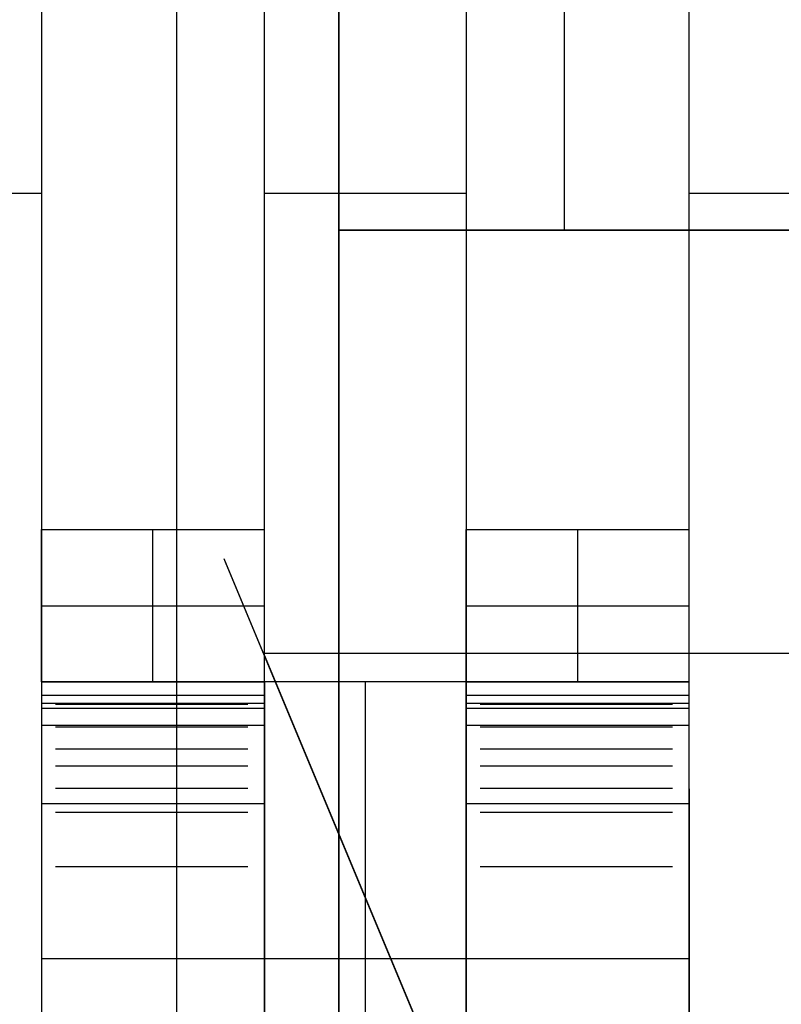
# Model space of a CAD drawing. Header units: millimetres. Extents: x -88 to 88, y -12 to 103.
# Tile 22 of 256: x -64.62 to -62.8, y 4.47 to 6.82. Entities that reach past the tile are written whole.
import ezdxf

# ---------------------------------------------------------------- set-up
doc = ezdxf.new("R2010")
doc.units = ezdxf.units.MM
doc.layers.add('Default', color=7, linetype='Continuous', true_color=0x000000)
doc.layers.add('TOP', color=7, linetype='Continuous', true_color=0xc80000)

msp = doc.modelspace()

# ---------------------------------------------------------------- linework, layer by layer
at = {"layer": 'Default', "color": 254, "true_color": 0xcad1ee}
for points in [[(-64.245, 1.3908), (-64.245, 12.4398)], [(-63.8577, 6.3184), (-63.8577, 12.4398)], [(-63.8577, 12.4398), (-63.8577, 1.3908)], [(-63.3179, 6.3184), (-63.3179, 12.4398)], [(-64.5689, 9.2902), (-64.5689, 4.2102)], [(-64.0355, 4.2102), (-64.0355, 9.2902)], [(-63.5529, 9.2902), (-63.5529, 4.2102)], [(-63.0195, 4.2102), (-63.0195, 9.2902)], [(-66.7152, 6.4073), (-64.5689, 6.4073)], [(-64.0355, 6.4073), (-63.5529, 6.4073)], [(-63.0195, 6.4073), (-62.5369, 6.4073)], [(-63.8577, 3.0164), (-63.8577, 6.3184)], [(-63.8577, 6.3184), (-62.7147, 6.3184)], [(-63.8577, 6.3184), (-62.7782, 6.3184)], [(-63.8577, 6.3184), (-63.8577, 3.0164)], [(-62.7782, 6.3184), (-63.8577, 6.3184)], [(-64.5689, 5.238), (-64.5689, 5.6024)], [(-64.5689, 5.6024), (-64.0355, 5.6024)], [(-64.3022, 5.238), (-64.3022, 5.6024)], [(-64.0355, 5.238), (-64.0355, 5.6024)], [(-63.5529, 5.238), (-63.5529, 5.6024)], [(-63.5529, 5.6024), (-63.0195, 5.6024)], [(-63.2862, 5.238), (-63.2862, 5.6024)], [(-63.0195, 5.238), (-63.0195, 5.6024)], [(-64.5689, 5.4202), (-64.0355, 5.4202)], [(-63.5529, 5.4202), (-63.0195, 5.4202)], [(-64.0355, 5.238), (-64.5689, 5.238)], [(-64.0355, 5.238), (-64.5689, 5.238)], [(-64.5689, 5.238), (-64.5355, 5.238)], [(-64.5689, 5.238), (-64.0355, 5.238)], [(-64.5355, 5.238), (-64.0755, 5.238)], [(-64.0755, 5.238), (-64.0355, 5.238)], [(-63.5529, 5.238), (-64.0355, 5.238)], [(-64.0355, 5.238), (-64.0355, 4.2102)], [(-63.7942, 3.6768), (-63.7942, 5.238)], [(-63.0195, 5.238), (-63.5529, 5.238)], [(-63.5529, 4.2102), (-63.5529, 5.238)], [(-63.0195, 5.238), (-63.5529, 5.238)], [(-63.0195, 5.238), (-63.5529, 5.238)], [(-63.5529, 5.238), (-63.5195, 5.238)], [(-63.5529, 5.238), (-63.0195, 5.238)], [(-63.5195, 5.238), (-63.0595, 5.238)], [(-63.0595, 5.238), (-63.0195, 5.238)], [(-64.5689, 5.2062), (-64.0355, 5.2062)], [(-63.5529, 5.2062), (-63.0195, 5.2062)], [(-64.0355, 5.1865), (-64.5689, 5.1865)], [(-64.0755, 5.184), (-64.5355, 5.184)], [(-63.0195, 5.1865), (-63.5529, 5.1865)], [(-63.0595, 5.184), (-63.5195, 5.184)], [(-64.0355, 5.1743), (-64.5689, 5.1743)], [(-63.0195, 5.1743), (-63.5529, 5.1743)], [(-64.5689, 5.135), (-64.0355, 5.135)], [(-63.5529, 5.135), (-63.0195, 5.135)], [(-64.0755, 5.1299), (-64.5355, 5.1299)], [(-63.0595, 5.1299), (-63.5195, 5.1299)], [(-64.0755, 5.0775), (-64.5355, 5.0775)], [(-63.0595, 5.0775), (-63.5195, 5.0775)], [(-64.5355, 5.0372), (-64.0755, 5.0372)], [(-63.5195, 5.0372), (-63.0595, 5.0372)], [(-64.5689, 4.9826), (-64.5689, 4.2102)], [(-64.0755, 4.9832), (-64.5355, 4.9832)], [(-63.0595, 4.9832), (-63.5195, 4.9832)], [(-63.0195, 4.9825), (-63.0195, 4.2102)], [(-64.0355, 4.9464), (-64.5689, 4.9464)], [(-64.0355, 4.9464), (-64.5689, 4.9464)], [(-64.0355, 4.9467), (-64.0355, 4.2102)], [(-63.5529, 4.9467), (-63.5529, 4.2102)], [(-63.0195, 4.9464), (-63.5529, 4.9464)], [(-63.0195, 4.9464), (-63.5529, 4.9464)], [(-64.5355, 4.9264), (-64.0755, 4.9264)], [(-63.5195, 4.9264), (-63.0595, 4.9264)], [(-64.0755, 4.7957), (-64.5355, 4.7957)], [(-63.0595, 4.7957), (-63.5195, 4.7957)], [(-64.5689, 4.5767), (-63.0195, 4.5767)], [(-64.5355, 4.5764), (-64.0755, 4.5764)], [(-63.5195, 4.5764), (-63.0595, 4.5764)]]:
    msp.add_lwpolyline(points, dxfattribs=at)
at = {"layer": 'Default', "color": 254, "true_color": 0xcad1ee, "extrusion": (1, 0, 0)}
for points in [[(11.6783, 0.2116), (5.1033, -2.9631)], [(5.1033, -2.9631), (11.6783, 0.2116)], [(5.1033, -2.9631), (11.6783, 0.2116)], [(11.6783, 0.2116), (5.1033, -2.9631)], [(5.1033, -2.9631), (11.6783, 0.2116)], [(5.1033, -2.9631), (11.6783, 0.2116)], [(4.7957, -2.7229), (11.5261, 0.5268)], [(4.7957, -2.7229), (11.5261, 0.5268)], [(11.5261, 0.5268), (4.7957, -2.7229)], [(4.7957, -2.7229), (11.5261, 0.5268)], [(4.7957, -2.7229), (11.5261, 0.5268)], [(11.5261, 0.5268), (4.7957, -2.7229)], [(5.6024, -2.9), (9.2902, -2.5124)], [(5.6024, -2.9), (9.2902, -2.5124)], [(5.6024, -2.9), (9.2902, -2.5124)], [(5.6024, -2.9), (9.2902, -2.5124)], [(5.6024, -2.9), (9.2902, -2.5124)], [(5.6024, -2.9), (9.2902, -2.5124)], [(6.7502, -2.7794), (6.7502, -2.5124)], [(6.7502, -2.7794), (6.7502, -2.5124)], [(6.7502, -2.7794), (6.7502, -2.5124)], [(6.7502, -2.7794), (6.7502, -2.5124)], [(6.3184, 7.927), (6.3184, 5.9458)], [(5.238, -4.0825), (4.2102, -4.1454)], [(5.238, -3.4717), (5.238, -4.0825)], [(5.238, -3.4717), (5.135, -3.4441)], [(5.238, -2.9383), (5.238, -2.9)], [(5.1743, -2.945), (5.238, -2.9383)], [(5.238, -3.9689), (5.238, -3.5386)], [(5.238, -3.9689), (4.7283, -3.6064)], [(5.1299, -3.4634), (5.238, -3.5386)], [(5.238, -3.9689), (4.7283, -3.6064)], [(5.1299, -3.4634), (5.238, -3.5386)], [(5.135, -3.4441), (5.238, -3.4717)], [(5.1743, -2.945), (5.238, -2.9383)], [(5.238, -2.9383), (5.238, -2.9)], [(5.238, -3.5386), (5.238, -3.9689)], [(4.7283, -3.6064), (5.238, -3.9689)], [(5.238, -3.5386), (5.1299, -3.4634)], [(5.238, -3.8586), (5.238, -3.4717)], [(5.238, -3.4717), (5.135, -3.4441)], [(5.238, -2.9383), (5.238, -2.9)], [(5.1743, -2.945), (5.238, -2.9383)], [(3.9153, -4.1634), (5.238, -4.0825)], [(5.238, -4.0825), (5.238, -3.8586)], [(5.238, -3.4717), (5.238, -3.8586)], [(5.238, -3.4717), (5.135, -3.4441)], [(5.238, -2.9383), (5.238, -2.9)], [(5.1743, -2.945), (5.238, -2.9383)], [(5.238, -3.9689), (5.238, -3.5386)], [(5.238, -3.9689), (4.7283, -3.6064)], [(5.1299, -3.4634), (5.238, -3.5386)], [(5.238, -3.9689), (4.7283, -3.6064)], [(5.1299, -3.4634), (5.238, -3.5386)], [(5.135, -3.4441), (5.238, -3.4717)], [(5.1743, -2.945), (5.238, -2.9383)], [(5.238, -2.9383), (5.238, -2.9)], [(5.238, -3.5386), (5.238, -3.9689)], [(4.7283, -3.6064), (5.238, -3.9689)], [(5.238, -3.5386), (5.1299, -3.4634)], [(4.2102, -4.1454), (5.238, -4.0825)], [(5.238, -4.0825), (5.238, -3.4717)], [(5.238, -3.4717), (5.135, -3.4441)], [(5.238, -2.9383), (5.238, -2.9)], [(5.1743, -2.945), (5.238, -2.9383)], [(5.1033, -2.9631), (5.1109, -2.9601), (5.1186, -2.9573), (5.1264, -2.9548), (5.1342, -2.9525), (5.1421, -2.9505), (5.1501, -2.9487), (5.1581, -2.9472), (5.1662, -2.946), (5.1743, -2.945)], [(4.9464, -3.1982), (4.9465, -3.1895), (4.947, -3.1808), (4.9477, -3.1722), (4.9487, -3.1636), (4.9501, -3.155), (4.9517, -3.1465), (4.9536, -3.138), (4.9558, -3.1296), (4.9583, -3.1213), (4.961, -3.113), (4.9641, -3.1049), (4.9674, -3.0969), (4.971, -3.089), (4.9748, -3.0812), (4.9789, -3.0736), (4.9833, -3.0661), (4.9879, -3.0587), (4.9928, -3.0516), (4.9979, -3.0446), (5.0033, -3.0377), (5.0089, -3.0311), (5.0147, -3.0246), (5.0207, -3.0184), (5.0269, -3.0123), (5.0334, -3.0065), (5.04, -3.0009), (5.0468, -2.9955), (5.0538, -2.9904), (5.061, -2.9855), (5.0683, -2.9809), (5.0758, -2.9765), (5.0834, -2.9723), (5.0912, -2.9685), (5.0991, -2.9649), (5.1071, -2.9615), (5.1152, -2.9585), (5.1234, -2.9557), (5.1318, -2.9532), (5.1402, -2.951), (5.1486, -2.949), (5.1571, -2.9474), (5.1657, -2.946), (5.1743, -2.945)], [(5.1033, -2.9631), (5.1109, -2.9601), (5.1186, -2.9573), (5.1264, -2.9548), (5.1342, -2.9525), (5.1421, -2.9505), (5.1501, -2.9487), (5.1581, -2.9472), (5.1662, -2.946), (5.1743, -2.945)], [(5.135, -3.4441), (5.1266, -3.4416), (5.1183, -3.4389), (5.11, -3.436), (5.1019, -3.4327), (5.0939, -3.4291), (5.086, -3.4253), (5.0782, -3.4212), (5.0706, -3.4169), (5.0632, -3.4122), (5.0559, -3.4074), (5.0488, -3.4022), (5.0418, -3.3969), (5.0351, -3.3913), (5.0285, -3.3855), (5.0222, -3.3794), (5.016, -3.3731), (5.0101, -3.3667), (5.0044, -3.36), (4.999, -3.3531), (4.9938, -3.3461), (4.9888, -3.3389), (4.9841, -3.3315), (4.9796, -3.3239), (4.9754, -3.3162), (4.9715, -3.3084), (4.9678, -3.3004), (4.9644, -3.2923), (4.9613, -3.2841), (4.9585, -3.2758), (4.956, -3.2674), (4.9537, -3.259), (4.9518, -3.2504), (4.9501, -3.2418), (4.9488, -3.2331), (4.9477, -3.2244), (4.947, -3.2157), (4.9465, -3.2069), (4.9464, -3.1982)], [(5.135, -3.4441), (5.1266, -3.4416), (5.1183, -3.4389), (5.11, -3.436), (5.1019, -3.4327), (5.0939, -3.4291), (5.086, -3.4253), (5.0782, -3.4212), (5.0706, -3.4169), (5.0632, -3.4122), (5.0559, -3.4074), (5.0488, -3.4022), (5.0418, -3.3969), (5.0351, -3.3913), (5.0285, -3.3855), (5.0222, -3.3794), (5.016, -3.3731), (5.0101, -3.3667), (5.0044, -3.36), (4.999, -3.3531), (4.9938, -3.3461), (4.9888, -3.3389), (4.9841, -3.3315), (4.9796, -3.3239), (4.9754, -3.3162), (4.9715, -3.3084), (4.9678, -3.3004), (4.9644, -3.2923), (4.9613, -3.2841), (4.9585, -3.2758), (4.956, -3.2674), (4.9537, -3.259), (4.9518, -3.2504), (4.9501, -3.2418), (4.9488, -3.2331), (4.9477, -3.2244), (4.947, -3.2157), (4.9465, -3.2069), (4.9464, -3.1982)], [(4.9969, -3.0144), (4.9907, -3.0216), (4.9847, -3.029), (4.9789, -3.0366), (4.9735, -3.0444), (4.9683, -3.0523), (4.9634, -3.0605), (4.9588, -3.0688), (4.9544, -3.0772), (4.9504, -3.0858), (4.9467, -3.0946), (4.9432, -3.1034), (4.9401, -3.1124), (4.9373, -3.1215), (4.9348, -3.1306), (4.9326, -3.1399), (4.9308, -3.1492), (4.9292, -3.1586), (4.928, -3.168), (4.9271, -3.1775), (4.9266, -3.187), (4.9264, -3.1965), (4.9265, -3.206), (4.9269, -3.2155), (4.9277, -3.2249), (4.9288, -3.2344), (4.9302, -3.2438), (4.9319, -3.2531), (4.934, -3.2624), (4.9364, -3.2716), (4.9391, -3.2807), (4.9421, -3.2897), (4.9454, -3.2986), (4.949, -3.3074), (4.953, -3.316), (4.9572, -3.3246), (4.9617, -3.3329), (4.9665, -3.3411), (4.9716, -3.3491), (4.977, -3.357), (4.9826, -3.3646), (4.9885, -3.3721), (4.9946, -3.3793), (5.001, -3.3864), (5.0076, -3.3932), (5.0145, -3.3997), (5.0216, -3.4061), (5.0289, -3.4122), (5.0364, -3.418), (5.0441, -3.4235), (5.052, -3.4288), (5.0601, -3.4339), (5.0683, -3.4386), (5.0767, -3.443), (5.0853, -3.4472), (5.094, -3.451), (5.1028, -3.4546), (5.1117, -3.4578), (5.1207, -3.4608), (5.1299, -3.4634)], [(4.9969, -3.0144), (4.9911, -3.0212), (4.9856, -3.0282), (4.9802, -3.0353), (4.9751, -3.0425), (4.9703, -3.0499), (4.9657, -3.0574), (4.9613, -3.065), (4.9572, -3.0728), (4.9533, -3.0806), (4.9497, -3.0885), (4.9463, -3.0965), (4.9431, -3.1046), (4.9403, -3.1128), (4.9376, -3.121), (4.9353, -3.1293), (4.9331, -3.1376), (4.9313, -3.1459), (4.9297, -3.1543), (4.9285, -3.1627), (4.9275, -3.1712), (4.9268, -3.1797), (4.9263, -3.1883), (4.9262, -3.1969), (4.9263, -3.2055), (4.9265, -3.2099), (4.9268, -3.2143), (4.9275, -3.2232), (4.9286, -3.2322), (4.9299, -3.2413), (4.9315, -3.2502), (4.9334, -3.2591), (4.9354, -3.2678), (4.9377, -3.2761), (4.9401, -3.2843), (4.9429, -3.2924), (4.9459, -3.3004), (4.9492, -3.3083), (4.9527, -3.3161), (4.9565, -3.3237), (4.9606, -3.3313), (4.9649, -3.3388), (4.9672, -3.3425), (4.9696, -3.3462), (4.9746, -3.3536), (4.98, -3.361), (4.9856, -3.3682), (4.9913, -3.3752), (4.9973, -3.3821), (5.0033, -3.3886), (5.0093, -3.3948), (5.0155, -3.4008), (5.0218, -3.4065), (5.0284, -3.412), (5.0351, -3.4173), (5.042, -3.4223), (5.049, -3.4271), (5.0563, -3.4318), (5.0637, -3.4361), (5.0713, -3.4403), (5.0792, -3.4443), (5.0871, -3.448), (5.0953, -3.4515), (5.1037, -3.4548), (5.1122, -3.4579), (5.121, -3.4607), (5.1299, -3.4634)], [(4.9969, -3.0144), (4.9907, -3.0216), (4.9847, -3.029), (4.9789, -3.0366), (4.9735, -3.0444), (4.9683, -3.0523), (4.9634, -3.0605), (4.9588, -3.0688), (4.9544, -3.0772), (4.9504, -3.0858), (4.9467, -3.0946), (4.9432, -3.1034), (4.9401, -3.1124), (4.9373, -3.1215), (4.9348, -3.1306), (4.9326, -3.1399), (4.9308, -3.1492), (4.9292, -3.1586), (4.928, -3.168), (4.9271, -3.1775), (4.9266, -3.187), (4.9264, -3.1965), (4.9265, -3.206), (4.9269, -3.2155), (4.9277, -3.2249), (4.9288, -3.2344), (4.9302, -3.2438), (4.9319, -3.2531), (4.934, -3.2624), (4.9364, -3.2716), (4.9391, -3.2807), (4.9421, -3.2897), (4.9454, -3.2986), (4.949, -3.3074), (4.953, -3.316), (4.9572, -3.3246), (4.9617, -3.3329), (4.9665, -3.3411), (4.9716, -3.3491), (4.977, -3.357), (4.9826, -3.3646), (4.9885, -3.3721), (4.9946, -3.3793), (5.001, -3.3864), (5.0076, -3.3932), (5.0145, -3.3997), (5.0216, -3.4061), (5.0289, -3.4122), (5.0364, -3.418), (5.0441, -3.4235), (5.052, -3.4288), (5.0601, -3.4339), (5.0683, -3.4386), (5.0767, -3.443), (5.0853, -3.4472), (5.094, -3.451), (5.1028, -3.4546), (5.1117, -3.4578), (5.1207, -3.4608), (5.1299, -3.4634)], [(4.9969, -3.0144), (4.9911, -3.0211), (4.9856, -3.0278), (4.9803, -3.0348), (4.9753, -3.042), (4.9705, -3.0493), (4.9659, -3.0567), (4.9616, -3.0643), (4.9575, -3.072), (4.9537, -3.0799), (4.9501, -3.0879), (4.9468, -3.096), (4.9437, -3.1041), (4.9408, -3.1124), (4.9383, -3.1208), (4.9359, -3.1292), (4.9339, -3.1377), (4.9321, -3.1463), (4.9305, -3.1549), (4.9293, -3.1636), (4.9283, -3.1723), (4.9275, -3.181), (4.9271, -3.1897), (4.9269, -3.1985), (4.9269, -3.2072), (4.9273, -3.216), (4.9279, -3.2247), (4.9288, -3.2334), (4.93, -3.242), (4.9315, -3.2506), (4.9333, -3.2592), (4.9353, -3.2677), (4.9377, -3.2761), (4.9403, -3.2845), (4.9432, -3.2928), (4.9464, -3.3009), (4.9498, -3.3089), (4.9536, -3.3168), (4.9575, -3.3246), (4.9617, -3.3323), (4.9662, -3.3398), (4.9709, -3.3472), (4.9758, -3.3544), (4.981, -3.3615), (4.9863, -3.3684), (4.9919, -3.3751), (4.9977, -3.3817), (5.0037, -3.3881), (5.0099, -3.3943), (5.0162, -3.4003), (5.0228, -3.4061), (5.0295, -3.4117), (5.0364, -3.4171), (5.0434, -3.4223), (5.0506, -3.4273), (5.058, -3.432), (5.0655, -3.4365), (5.0731, -3.4408), (5.0809, -3.4448), (5.0888, -3.4486), (5.0968, -3.4521), (5.1049, -3.4553), (5.1131, -3.4583), (5.1215, -3.461), (5.1299, -3.4634)], [(5.1033, -2.9631), (5.0775, -2.9755)], [(5.1033, -2.9631), (5.0775, -2.9755)], [(5.1033, -2.9631), (5.0775, -2.9755)], [(5.1033, -2.9631), (5.0775, -2.9755)], [(5.0775, -2.9755), (4.9969, -3.0144)], [(4.9969, -3.0144), (5.0775, -2.9755)], [(4.9464, -3.1982), (4.9465, -3.1894), (4.947, -3.1807), (4.9477, -3.172), (4.9488, -3.1633), (4.9501, -3.1547), (4.9518, -3.1461), (4.9537, -3.1376), (4.9559, -3.1291), (4.9584, -3.1207), (4.9612, -3.1124), (4.9643, -3.1043), (4.9677, -3.0962), (4.9713, -3.0882), (4.9752, -3.0804), (4.9794, -3.0727), (4.9838, -3.0652), (4.9885, -3.0578), (4.9935, -3.0506), (4.9987, -3.0436), (5.0041, -3.0367), (5.0098, -3.0301), (5.0156, -3.0236), (5.0217, -3.0173), (5.0281, -3.0113), (5.0346, -3.0055), (5.0413, -2.9999), (5.0482, -2.9945), (5.0553, -2.9894), (5.0625, -2.9845), (5.07, -2.9799), (5.0775, -2.9755)], [(4.9969, -3.0144), (5.0775, -2.9755)], [(5.0775, -2.9755), (4.9969, -3.0144)], [(4.9969, -3.0144), (5.0775, -2.9755)], [(4.9464, -3.1982), (4.9465, -3.1894), (4.947, -3.1807), (4.9477, -3.172), (4.9488, -3.1633), (4.9501, -3.1547), (4.9518, -3.1461), (4.9537, -3.1376), (4.9559, -3.1291), (4.9584, -3.1207), (4.9612, -3.1124), (4.9643, -3.1043), (4.9677, -3.0962), (4.9713, -3.0882), (4.9752, -3.0804), (4.9794, -3.0727), (4.9838, -3.0652), (4.9885, -3.0578), (4.9935, -3.0506), (4.9987, -3.0436), (5.0041, -3.0367), (5.0098, -3.0301), (5.0156, -3.0236), (5.0217, -3.0173), (5.0281, -3.0113), (5.0346, -3.0055), (5.0413, -2.9999), (5.0482, -2.9945), (5.0553, -2.9894), (5.0625, -2.9845), (5.07, -2.9799), (5.0775, -2.9755)], [(4.9969, -3.0144), (5.0775, -2.9755)], [(4.7957, -2.7229), (4.7796, -2.7371), (4.7641, -2.7518), (4.749, -2.7671), (4.7345, -2.7828), (4.7205, -2.799), (4.7071, -2.8157), (4.6943, -2.8329), (4.6821, -2.8505), (4.6705, -2.8685), (4.6595, -2.8868), (4.6491, -2.9056), (4.6394, -2.9247), (4.6304, -2.9441), (4.622, -2.9638), (4.6143, -2.9838), (4.6073, -3.004), (4.601, -3.0245), (4.5954, -3.0451), (4.5905, -3.066), (4.5863, -3.087), (4.5829, -3.1081), (4.5802, -3.1293), (4.5782, -3.1507), (4.5769, -3.172), (4.5764, -3.1934), (4.5766, -3.2149), (4.5775, -3.2363), (4.5792, -3.2576), (4.5816, -3.2789), (4.5847, -3.3001), (4.5886, -3.3211), (4.5932, -3.342), (4.5985, -3.3628), (4.6044, -3.3833), (4.6111, -3.4037), (4.6185, -3.4238), (4.6266, -3.4436), (4.6354, -3.4631), (4.6448, -3.4824), (4.6548, -3.5013), (4.6656, -3.5198), (4.6769, -3.538), (4.6889, -3.5557), (4.7014, -3.5731), (4.7146, -3.59), (4.7283, -3.6064)], [(4.7957, -2.7229), (4.7796, -2.7371), (4.7641, -2.7518), (4.749, -2.7671), (4.7345, -2.7828), (4.7205, -2.799), (4.7071, -2.8157), (4.6943, -2.8329), (4.6821, -2.8505), (4.6705, -2.8685), (4.6595, -2.8868), (4.6491, -2.9056), (4.6394, -2.9247), (4.6304, -2.9441), (4.622, -2.9638), (4.6143, -2.9838), (4.6073, -3.004), (4.601, -3.0245), (4.5954, -3.0451), (4.5905, -3.066), (4.5863, -3.087), (4.5829, -3.1081), (4.5802, -3.1293), (4.5782, -3.1507), (4.5769, -3.172), (4.5764, -3.1934), (4.5766, -3.2149), (4.5775, -3.2363), (4.5792, -3.2576), (4.5816, -3.2789), (4.5847, -3.3001), (4.5886, -3.3211), (4.5932, -3.342), (4.5985, -3.3628), (4.6044, -3.3833), (4.6111, -3.4037), (4.6185, -3.4238), (4.6266, -3.4436), (4.6354, -3.4631), (4.6448, -3.4824), (4.6548, -3.5013), (4.6656, -3.5198), (4.6769, -3.538), (4.6889, -3.5557), (4.7014, -3.5731), (4.7146, -3.59), (4.7283, -3.6064)]]:
    msp.add_lwpolyline(points, dxfattribs=at)
at = {"layer": 'Default', "color": 254, "true_color": 0xcad1ee, "extrusion": (1, 1.18134e-19, -2.13679e-10)}
msp.add_lwpolyline([(6.3184, 7.927), (6.3184, 5.9458)], dxfattribs=at)
at = {"layer": 'Default', "color": 254, "true_color": 0xcad1ee, "extrusion": (0, 1, 0)}
for points in [[(63.0195, -4.0825), (64.5689, -4.0825)], [(64.0755, -3.0144), (64.5355, -3.0144)], [(63.0595, -3.0144), (63.5195, -3.0144)]]:
    msp.add_lwpolyline(points, dxfattribs=at)
at = {"layer": 'Default', "color": 254, "true_color": 0xcad1ee, "extrusion": (5.89748e-10, 1, 6.26126e-19)}
msp.add_lwpolyline([(64.0355, -3.4717), (64.5689, -3.4717)], dxfattribs=at)
at = {"layer": 'Default', "color": 254, "true_color": 0xcad1ee, "extrusion": (1.51191e-09, 1, -4.02863e-18)}
msp.add_lwpolyline([(64.0755, -3.9689), (64.5355, -3.9689)], dxfattribs=at)
at = {"layer": 'Default', "color": 254, "true_color": 0xcad1ee, "extrusion": (1.51197e-09, 1, -4.02877e-18)}
msp.add_lwpolyline([(63.0595, -3.9689), (63.5195, -3.9689)], dxfattribs=at)
at = {"layer": 'Default', "color": 254, "true_color": 0xcad1ee, "extrusion": (1, -1.05688e-13, 2.07424e-13)}
msp.add_lwpolyline([(5.1743, -2.945), (5.1655, -2.9461), (5.1567, -2.9475), (5.148, -2.9492), (5.1393, -2.9512), (5.1308, -2.9535), (5.1223, -2.9561), (5.1139, -2.959), (5.1056, -2.9621), (5.0974, -2.9656), (5.0893, -2.9694), (5.0814, -2.9734), (5.0737, -2.9777), (5.066, -2.9823), (5.0586, -2.9871), (5.0513, -2.9922), (5.0442, -2.9976), (5.0373, -3.0032), (5.0306, -3.009), (5.0241, -3.015), (5.0178, -3.0213), (5.0118, -3.0278), (5.0059, -3.0345), (5.0003, -3.0414), (4.995, -3.0485), (4.9899, -3.0558), (4.985, -3.0633), (4.9805, -3.0709), (4.9762, -3.0787), (4.9721, -3.0866), (4.9684, -3.0946), (4.9649, -3.1028), (4.9617, -3.1111), (4.9588, -3.1195), (4.9562, -3.128), (4.9539, -3.1366), (4.9519, -3.1452), (4.9502, -3.154), (4.9488, -3.1627), (4.9478, -3.1716), (4.947, -3.1804), (4.9465, -3.1893), (4.9464, -3.1982)], dxfattribs=at)
at = {"layer": 'Default', "color": 254, "true_color": 0xcad1ee, "extrusion": (1, 5.28438e-14, -1.03712e-13)}
msp.add_lwpolyline([(5.1743, -2.945), (5.1655, -2.9461), (5.1567, -2.9475), (5.148, -2.9492), (5.1393, -2.9512), (5.1308, -2.9535), (5.1223, -2.9561), (5.1139, -2.959), (5.1056, -2.9621), (5.0974, -2.9656), (5.0893, -2.9694), (5.0814, -2.9734), (5.0737, -2.9777), (5.066, -2.9823), (5.0586, -2.9871), (5.0513, -2.9922), (5.0442, -2.9976), (5.0373, -3.0032), (5.0306, -3.009), (5.0241, -3.015), (5.0178, -3.0213), (5.0118, -3.0278), (5.0059, -3.0345), (5.0003, -3.0414), (4.995, -3.0485), (4.9899, -3.0558), (4.985, -3.0633), (4.9805, -3.0709), (4.9762, -3.0787), (4.9721, -3.0866), (4.9684, -3.0946), (4.9649, -3.1028), (4.9617, -3.1111), (4.9588, -3.1195), (4.9562, -3.128), (4.9539, -3.1366), (4.9519, -3.1452), (4.9502, -3.154), (4.9488, -3.1627), (4.9478, -3.1716), (4.947, -3.1804), (4.9465, -3.1893), (4.9464, -3.1982)], dxfattribs=at)
at = {"layer": 'Default', "color": 254, "true_color": 0xcad1ee, "extrusion": (1, -2.79118e-14, -3.09992e-14)}
msp.add_lwpolyline([(4.9464, -3.1982), (4.9465, -3.1893), (4.947, -3.1804), (4.9478, -3.1716), (4.9488, -3.1627), (4.9502, -3.154), (4.9519, -3.1452), (4.9539, -3.1366), (4.9562, -3.128), (4.9588, -3.1195), (4.9617, -3.1111), (4.9649, -3.1028), (4.9684, -3.0946), (4.9721, -3.0866), (4.9762, -3.0787), (4.9805, -3.0709), (4.985, -3.0633), (4.9899, -3.0558), (4.995, -3.0485), (5.0003, -3.0414), (5.0059, -3.0345), (5.0118, -3.0278), (5.0178, -3.0213), (5.0241, -3.015), (5.0306, -3.009), (5.0373, -3.0032), (5.0442, -2.9976), (5.0513, -2.9922), (5.0586, -2.9871), (5.066, -2.9823), (5.0737, -2.9777), (5.0814, -2.9734), (5.0893, -2.9694), (5.0974, -2.9656), (5.1056, -2.9621), (5.1139, -2.959), (5.1223, -2.9561), (5.1308, -2.9535), (5.1393, -2.9512), (5.148, -2.9492), (5.1567, -2.9475), (5.1655, -2.9461), (5.1743, -2.945)], dxfattribs=at)
at = {"layer": 'Default', "color": 254, "true_color": 0xcad1ee, "extrusion": (1, -7.92465e-14, -1.18601e-13)}
msp.add_lwpolyline([(4.9464, -3.1982), (4.9465, -3.2069), (4.947, -3.2157), (4.9477, -3.2244), (4.9488, -3.2331), (4.9501, -3.2418), (4.9518, -3.2504), (4.9537, -3.259), (4.956, -3.2674), (4.9585, -3.2758), (4.9613, -3.2841), (4.9644, -3.2923), (4.9678, -3.3004), (4.9715, -3.3084), (4.9754, -3.3162), (4.9796, -3.3239), (4.9841, -3.3315), (4.9888, -3.3389), (4.9938, -3.3461), (4.999, -3.3531), (5.0044, -3.36), (5.0101, -3.3667), (5.016, -3.3731), (5.0222, -3.3794), (5.0285, -3.3855), (5.0351, -3.3913), (5.0418, -3.3969), (5.0488, -3.4022), (5.0559, -3.4074), (5.0632, -3.4122), (5.0706, -3.4169), (5.0782, -3.4212), (5.086, -3.4253), (5.0939, -3.4291), (5.1019, -3.4327), (5.11, -3.436), (5.1183, -3.4389), (5.1266, -3.4416), (5.135, -3.4441)], dxfattribs=at)
at = {"layer": 'Default', "color": 254, "true_color": 0xcad1ee, "extrusion": (1, 2.7014e-13, 9.17002e-14)}
msp.add_lwpolyline([(5.135, -3.4441), (5.1266, -3.4416), (5.1183, -3.4389), (5.11, -3.436), (5.1019, -3.4327), (5.0939, -3.4291), (5.086, -3.4253), (5.0782, -3.4212), (5.0706, -3.4169), (5.0632, -3.4122), (5.0559, -3.4074), (5.0488, -3.4022), (5.0418, -3.3969), (5.0351, -3.3913), (5.0285, -3.3855), (5.0222, -3.3794), (5.016, -3.3731), (5.0101, -3.3667), (5.0044, -3.36), (4.999, -3.3531), (4.9938, -3.3461), (4.9888, -3.3389), (4.9841, -3.3315), (4.9796, -3.3239), (4.9754, -3.3162), (4.9715, -3.3084), (4.9678, -3.3004), (4.9644, -3.2923), (4.9613, -3.2841), (4.9585, -3.2758), (4.956, -3.2674), (4.9537, -3.259), (4.9518, -3.2504), (4.9501, -3.2418), (4.9488, -3.2331), (4.9477, -3.2244), (4.947, -3.2157), (4.9465, -3.2069), (4.9464, -3.1982)], dxfattribs=at)
at = {"layer": 'Default', "color": 254, "true_color": 0xcad1ee, "extrusion": (1, -3.96232e-14, -5.93004e-14)}
msp.add_lwpolyline([(4.9464, -3.1982), (4.9465, -3.2069), (4.947, -3.2157), (4.9477, -3.2244), (4.9488, -3.2331), (4.9501, -3.2418), (4.9518, -3.2504), (4.9537, -3.259), (4.956, -3.2674), (4.9585, -3.2758), (4.9613, -3.2841), (4.9644, -3.2923), (4.9678, -3.3004), (4.9715, -3.3084), (4.9754, -3.3162), (4.9796, -3.3239), (4.9841, -3.3315), (4.9888, -3.3389), (4.9938, -3.3461), (4.999, -3.3531), (5.0044, -3.36), (5.0101, -3.3667), (5.016, -3.3731), (5.0222, -3.3794), (5.0285, -3.3855), (5.0351, -3.3913), (5.0418, -3.3969), (5.0488, -3.4022), (5.0559, -3.4074), (5.0632, -3.4122), (5.0706, -3.4169), (5.0782, -3.4212), (5.086, -3.4253), (5.0939, -3.4291), (5.1019, -3.4327), (5.11, -3.436), (5.1183, -3.4389), (5.1266, -3.4416), (5.135, -3.4441)], dxfattribs=at)
at = {"layer": 'Default', "color": 254, "true_color": 0xcad1ee, "extrusion": (1, -1.3507e-13, -4.58501e-14)}
msp.add_lwpolyline([(5.135, -3.4441), (5.1266, -3.4416), (5.1183, -3.4389), (5.11, -3.436), (5.1019, -3.4327), (5.0939, -3.4291), (5.086, -3.4253), (5.0782, -3.4212), (5.0706, -3.4169), (5.0632, -3.4122), (5.0559, -3.4074), (5.0488, -3.4022), (5.0418, -3.3969), (5.0351, -3.3913), (5.0285, -3.3855), (5.0222, -3.3794), (5.016, -3.3731), (5.0101, -3.3667), (5.0044, -3.36), (4.999, -3.3531), (4.9938, -3.3461), (4.9888, -3.3389), (4.9841, -3.3315), (4.9796, -3.3239), (4.9754, -3.3162), (4.9715, -3.3084), (4.9678, -3.3004), (4.9644, -3.2923), (4.9613, -3.2841), (4.9585, -3.2758), (4.956, -3.2674), (4.9537, -3.259), (4.9518, -3.2504), (4.9501, -3.2418), (4.9488, -3.2331), (4.9477, -3.2244), (4.947, -3.2157), (4.9465, -3.2069), (4.9464, -3.1982)], dxfattribs=at)
at = {"layer": 'Default', "color": 254, "true_color": 0xcad1ee, "extrusion": (1, 1.03928e-13, 3.07849e-14)}
msp.add_lwpolyline([(4.9969, -3.0144), (4.9911, -3.0212), (4.9856, -3.0282), (4.9802, -3.0353), (4.9751, -3.0425), (4.9703, -3.0499), (4.9657, -3.0574), (4.9613, -3.065), (4.9572, -3.0728), (4.9533, -3.0806), (4.9497, -3.0885), (4.9463, -3.0965), (4.9431, -3.1046), (4.9403, -3.1128), (4.9376, -3.121), (4.9353, -3.1293), (4.9331, -3.1376), (4.9313, -3.1459), (4.9297, -3.1543), (4.9285, -3.1627), (4.9275, -3.1712), (4.9268, -3.1797), (4.9263, -3.1883), (4.9262, -3.1969), (4.9263, -3.2055), (4.9265, -3.2099), (4.9268, -3.2143), (4.9275, -3.2232), (4.9286, -3.2322), (4.9299, -3.2413), (4.9315, -3.2502), (4.9334, -3.2591), (4.9354, -3.2678), (4.9377, -3.2761), (4.9401, -3.2843), (4.9429, -3.2924), (4.9459, -3.3004), (4.9492, -3.3083), (4.9527, -3.3161), (4.9565, -3.3237), (4.9606, -3.3313), (4.9649, -3.3388), (4.9672, -3.3425), (4.9696, -3.3462), (4.9746, -3.3536), (4.98, -3.361), (4.9856, -3.3682), (4.9913, -3.3752), (4.9973, -3.3821), (5.0033, -3.3886), (5.0093, -3.3948), (5.0155, -3.4008), (5.0218, -3.4065), (5.0284, -3.412), (5.0351, -3.4173), (5.042, -3.4223), (5.049, -3.4271), (5.0563, -3.4318), (5.0637, -3.4361), (5.0713, -3.4403), (5.0792, -3.4443), (5.0871, -3.448), (5.0953, -3.4515), (5.1037, -3.4548), (5.1122, -3.4579), (5.121, -3.4607), (5.1299, -3.4634)], dxfattribs=at)
at = {"layer": 'Default', "color": 254, "true_color": 0xcad1ee, "extrusion": (1, -4.23052e-14, -4.41861e-14)}
msp.add_lwpolyline([(4.9969, -3.0144), (4.9907, -3.0216), (4.9847, -3.029), (4.9789, -3.0366), (4.9735, -3.0444), (4.9683, -3.0523), (4.9634, -3.0605), (4.9588, -3.0688), (4.9544, -3.0772), (4.9504, -3.0858), (4.9467, -3.0946), (4.9432, -3.1034), (4.9401, -3.1124), (4.9373, -3.1215), (4.9348, -3.1306), (4.9326, -3.1399), (4.9308, -3.1492), (4.9292, -3.1586), (4.928, -3.168), (4.9271, -3.1775), (4.9266, -3.187), (4.9264, -3.1965), (4.9265, -3.206), (4.9269, -3.2155), (4.9277, -3.2249), (4.9288, -3.2344), (4.9302, -3.2438), (4.9319, -3.2531), (4.934, -3.2624), (4.9364, -3.2716), (4.9391, -3.2807), (4.9421, -3.2897), (4.9454, -3.2986), (4.949, -3.3074), (4.953, -3.316), (4.9572, -3.3246), (4.9617, -3.3329), (4.9665, -3.3411), (4.9716, -3.3491), (4.977, -3.357), (4.9826, -3.3646), (4.9885, -3.3721), (4.9946, -3.3793), (5.001, -3.3864), (5.0076, -3.3932), (5.0145, -3.3997), (5.0216, -3.4061), (5.0289, -3.4122), (5.0364, -3.418), (5.0441, -3.4235), (5.052, -3.4288), (5.0601, -3.4339), (5.0683, -3.4386), (5.0767, -3.443), (5.0853, -3.4472), (5.094, -3.451), (5.1028, -3.4546), (5.1117, -3.4578), (5.1207, -3.4608), (5.1299, -3.4634)], dxfattribs=at)
at = {"layer": 'Default', "color": 254, "true_color": 0xcad1ee, "extrusion": (1, -2.30877e-13, -1.63353e-13)}
msp.add_lwpolyline([(5.1299, -3.4634), (5.1207, -3.4608), (5.1117, -3.4578), (5.1028, -3.4546), (5.094, -3.451), (5.0853, -3.4472), (5.0767, -3.443), (5.0683, -3.4386), (5.0601, -3.4339), (5.052, -3.4288), (5.0441, -3.4235), (5.0364, -3.418), (5.0289, -3.4122), (5.0216, -3.4061), (5.0145, -3.3997), (5.0076, -3.3932), (5.001, -3.3864), (4.9946, -3.3793), (4.9885, -3.3721), (4.9826, -3.3646), (4.977, -3.357), (4.9716, -3.3491), (4.9665, -3.3411), (4.9617, -3.3329), (4.9572, -3.3246), (4.953, -3.316), (4.949, -3.3074), (4.9454, -3.2986), (4.9421, -3.2897), (4.9391, -3.2807), (4.9364, -3.2716), (4.934, -3.2624), (4.9319, -3.2531), (4.9302, -3.2438), (4.9288, -3.2344), (4.9277, -3.2249), (4.9269, -3.2155), (4.9265, -3.206), (4.9264, -3.1965), (4.9266, -3.187), (4.9271, -3.1775), (4.928, -3.168), (4.9292, -3.1586), (4.9308, -3.1492), (4.9326, -3.1399), (4.9348, -3.1306), (4.9373, -3.1215), (4.9401, -3.1124), (4.9432, -3.1034), (4.9467, -3.0946), (4.9504, -3.0858), (4.9544, -3.0772), (4.9588, -3.0688), (4.9634, -3.0605), (4.9683, -3.0523), (4.9735, -3.0444), (4.9789, -3.0366), (4.9847, -3.029), (4.9907, -3.0216), (4.9969, -3.0144)], dxfattribs=at)
at = {"layer": 'Default', "color": 254, "true_color": 0xcad1ee, "extrusion": (1, 1.38409e-13, -8.56202e-14)}
msp.add_lwpolyline([(4.9969, -3.0144), (4.9911, -3.0211), (4.9856, -3.0278), (4.9803, -3.0348), (4.9753, -3.042), (4.9705, -3.0493), (4.9659, -3.0567), (4.9616, -3.0643), (4.9575, -3.072), (4.9537, -3.0799), (4.9501, -3.0879), (4.9468, -3.096), (4.9437, -3.1041), (4.9408, -3.1124), (4.9383, -3.1208), (4.9359, -3.1292), (4.9339, -3.1377), (4.9321, -3.1463), (4.9305, -3.1549), (4.9293, -3.1636), (4.9283, -3.1723), (4.9275, -3.181), (4.9271, -3.1897), (4.9269, -3.1985), (4.9269, -3.2072), (4.9273, -3.216), (4.9279, -3.2247), (4.9288, -3.2334), (4.93, -3.242), (4.9315, -3.2506), (4.9333, -3.2592), (4.9353, -3.2677), (4.9377, -3.2761), (4.9403, -3.2845), (4.9432, -3.2928), (4.9464, -3.3009), (4.9498, -3.3089), (4.9536, -3.3168), (4.9575, -3.3246), (4.9617, -3.3323), (4.9662, -3.3398), (4.9709, -3.3472), (4.9758, -3.3544), (4.981, -3.3615), (4.9863, -3.3684), (4.9919, -3.3751), (4.9977, -3.3817), (5.0037, -3.3881), (5.0099, -3.3943), (5.0162, -3.4003), (5.0228, -3.4061), (5.0295, -3.4117), (5.0364, -3.4171), (5.0434, -3.4223), (5.0506, -3.4273), (5.058, -3.432), (5.0655, -3.4365), (5.0731, -3.4408), (5.0809, -3.4448), (5.0888, -3.4486), (5.0968, -3.4521), (5.1049, -3.4553), (5.1131, -3.4583), (5.1215, -3.461), (5.1299, -3.4634)], dxfattribs=at)
at = {"layer": 'Default', "color": 254, "true_color": 0xcad1ee, "extrusion": (1, -4.05029e-14, 3.54846e-14)}
msp.add_lwpolyline([(4.9969, -3.0144), (4.9907, -3.0216), (4.9847, -3.029), (4.9789, -3.0366), (4.9735, -3.0444), (4.9683, -3.0523), (4.9634, -3.0605), (4.9588, -3.0688), (4.9544, -3.0772), (4.9504, -3.0858), (4.9467, -3.0946), (4.9432, -3.1034), (4.9401, -3.1124), (4.9373, -3.1215), (4.9348, -3.1306), (4.9326, -3.1399), (4.9308, -3.1492), (4.9292, -3.1586), (4.928, -3.168), (4.9271, -3.1775), (4.9266, -3.187), (4.9264, -3.1965), (4.9265, -3.206), (4.9269, -3.2155), (4.9277, -3.2249), (4.9288, -3.2344), (4.9302, -3.2438), (4.9319, -3.2531), (4.934, -3.2624), (4.9364, -3.2716), (4.9391, -3.2807), (4.9421, -3.2897), (4.9454, -3.2986), (4.949, -3.3074), (4.953, -3.316), (4.9572, -3.3246), (4.9617, -3.3329), (4.9665, -3.3411), (4.9716, -3.3491), (4.977, -3.357), (4.9826, -3.3646), (4.9885, -3.3721), (4.9946, -3.3793), (5.001, -3.3864), (5.0076, -3.3932), (5.0145, -3.3997), (5.0216, -3.4061), (5.0289, -3.4122), (5.0364, -3.418), (5.0441, -3.4235), (5.052, -3.4288), (5.0601, -3.4339), (5.0683, -3.4386), (5.0767, -3.443), (5.0853, -3.4472), (5.094, -3.451), (5.1028, -3.4546), (5.1117, -3.4578), (5.1207, -3.4608), (5.1299, -3.4634)], dxfattribs=at)
at = {"layer": 'Default', "color": 254, "true_color": 0xcad1ee, "extrusion": (1, 6.16555e-14, -1.33915e-14)}
msp.add_lwpolyline([(5.1299, -3.4634), (5.1207, -3.4608), (5.1117, -3.4578), (5.1028, -3.4546), (5.094, -3.451), (5.0853, -3.4472), (5.0767, -3.443), (5.0683, -3.4386), (5.0601, -3.4339), (5.052, -3.4288), (5.0441, -3.4235), (5.0364, -3.418), (5.0289, -3.4122), (5.0216, -3.4061), (5.0145, -3.3997), (5.0076, -3.3932), (5.001, -3.3864), (4.9946, -3.3793), (4.9885, -3.3721), (4.9826, -3.3646), (4.977, -3.357), (4.9716, -3.3491), (4.9665, -3.3411), (4.9617, -3.3329), (4.9572, -3.3246), (4.953, -3.316), (4.949, -3.3074), (4.9454, -3.2986), (4.9421, -3.2897), (4.9391, -3.2807), (4.9364, -3.2716), (4.934, -3.2624), (4.9319, -3.2531), (4.9302, -3.2438), (4.9288, -3.2344), (4.9277, -3.2249), (4.9269, -3.2155), (4.9265, -3.206), (4.9264, -3.1965), (4.9266, -3.187), (4.9271, -3.1775), (4.928, -3.168), (4.9292, -3.1586), (4.9308, -3.1492), (4.9326, -3.1399), (4.9348, -3.1306), (4.9373, -3.1215), (4.9401, -3.1124), (4.9432, -3.1034), (4.9467, -3.0946), (4.9504, -3.0858), (4.9544, -3.0772), (4.9588, -3.0688), (4.9634, -3.0605), (4.9683, -3.0523), (4.9735, -3.0444), (4.9789, -3.0366), (4.9847, -3.029), (4.9907, -3.0216), (4.9969, -3.0144)], dxfattribs=at)
at = {"layer": 'Default', "color": 254, "true_color": 0xcad1ee, "extrusion": (1, 5.00165e-09, -1.11227e-08)}
msp.add_lwpolyline([(5.0775, -2.9755), (5.0838, -2.9721), (5.0902, -2.9689), (5.0967, -2.9659), (5.1033, -2.9631)], dxfattribs=at)
at = {"layer": 'Default', "color": 254, "true_color": 0xcad1ee, "extrusion": (6.17153e-10, 1, 4.33214e-19)}
msp.add_lwpolyline([(64.5355, -2.9631), (64.0755, -2.9631)], dxfattribs=at)
at = {"layer": 'Default', "color": 254, "true_color": 0xcad1ee, "extrusion": (1, 5.79823e-09, -1.29323e-08)}
msp.add_lwpolyline([(5.1033, -2.9631), (5.0967, -2.9659), (5.0902, -2.9689), (5.0838, -2.9721), (5.0775, -2.9755)], dxfattribs=at)
at = {"layer": 'Default', "color": 254, "true_color": 0xcad1ee, "extrusion": (1, 4.99759e-09, -1.11149e-08)}
msp.add_lwpolyline([(5.0775, -2.9755), (5.0838, -2.9721), (5.0902, -2.9689), (5.0967, -2.9659), (5.1033, -2.9631)], dxfattribs=at)
at = {"layer": 'Default', "color": 254, "true_color": 0xcad1ee, "extrusion": (6.17029e-10, 1, 4.33144e-19)}
msp.add_lwpolyline([(63.5195, -2.9631), (63.0595, -2.9631)], dxfattribs=at)
at = {"layer": 'Default', "color": 254, "true_color": 0xcad1ee, "extrusion": (1, 5.83342e-09, -1.30035e-08)}
msp.add_lwpolyline([(5.1033, -2.9631), (5.0967, -2.9659), (5.0902, -2.9689), (5.0838, -2.9721), (5.0775, -2.9755)], dxfattribs=at)
at = {"layer": 'Default', "color": 254, "true_color": 0xcad1ee, "extrusion": (1, -7.93136e-14, -2.61208e-14)}
msp.add_lwpolyline([(4.7283, -3.6064), (4.7183, -3.5943), (4.7086, -3.5821), (4.6992, -3.5696), (4.6902, -3.557), (4.6815, -3.5442), (4.6731, -3.5312), (4.665, -3.5181), (4.6573, -3.5048), (4.6499, -3.4914), (4.6429, -3.4778), (4.6362, -3.464), (4.6298, -3.4502), (4.6237, -3.4362), (4.6181, -3.4221), (4.6127, -3.4079), (4.6077, -3.3935), (4.6031, -3.3791), (4.5988, -3.3646), (4.5949, -3.3499), (4.5914, -3.3352), (4.5882, -3.3203), (4.5855, -3.3054), (4.5831, -3.2904), (4.581, -3.2752), (4.5794, -3.2599), (4.5781, -3.2444), (4.5772, -3.2287), (4.5767, -3.2129), (4.5765, -3.1972), (4.5767, -3.1815), (4.5773, -3.166), (4.5782, -3.1507), (4.5794, -3.1356), (4.5811, -3.1205), (4.5831, -3.1055), (4.5855, -3.0905), (4.5883, -3.0756), (4.5915, -3.0608), (4.595, -3.046), (4.599, -3.0312), (4.6033, -3.0165), (4.608, -3.0019), (4.6131, -2.9873), (4.6185, -2.9727), (4.6245, -2.9581), (4.6308, -2.9434), (4.6375, -2.9289), (4.6442, -2.9151), (4.6511, -2.9018), (4.6584, -2.8886), (4.6659, -2.8756), (4.6739, -2.8628), (4.6821, -2.8502), (4.6908, -2.8377), (4.6997, -2.8254), (4.709, -2.8133), (4.7186, -2.8014), (4.7286, -2.7897), (4.7389, -2.7781), (4.7496, -2.7667), (4.7606, -2.7555), (4.7719, -2.7445), (4.7836, -2.7336), (4.7957, -2.7229)], dxfattribs=at)
at = {"layer": 'Default', "color": 254, "true_color": 0xcad1ee, "extrusion": (1, 3.96568e-14, 1.30604e-14)}
for points in [[(4.7957, -2.7229), (4.7796, -2.7371), (4.7641, -2.7518), (4.749, -2.7671), (4.7345, -2.7828), (4.7205, -2.799), (4.7071, -2.8157), (4.6943, -2.8329), (4.6821, -2.8505), (4.6705, -2.8685), (4.6595, -2.8868), (4.6491, -2.9056), (4.6394, -2.9247), (4.6304, -2.9441), (4.622, -2.9638), (4.6143, -2.9838), (4.6073, -3.004), (4.601, -3.0245), (4.5954, -3.0451), (4.5905, -3.066), (4.5863, -3.087), (4.5829, -3.1081), (4.5802, -3.1293), (4.5782, -3.1507), (4.5769, -3.172), (4.5764, -3.1934), (4.5766, -3.2149), (4.5775, -3.2363), (4.5792, -3.2576), (4.5816, -3.2789), (4.5847, -3.3001), (4.5886, -3.3211), (4.5932, -3.342), (4.5985, -3.3628), (4.6044, -3.3833), (4.6111, -3.4037), (4.6185, -3.4238), (4.6266, -3.4436), (4.6354, -3.4631), (4.6448, -3.4824), (4.6548, -3.5013), (4.6656, -3.5198), (4.6769, -3.538), (4.6889, -3.5557), (4.7014, -3.5731), (4.7146, -3.59), (4.7283, -3.6064)], [(4.7283, -3.6064), (4.7146, -3.59), (4.7014, -3.5731), (4.6889, -3.5557), (4.6769, -3.538), (4.6656, -3.5198), (4.6548, -3.5013), (4.6448, -3.4824), (4.6354, -3.4631), (4.6266, -3.4436), (4.6185, -3.4238), (4.6111, -3.4037), (4.6044, -3.3833), (4.5985, -3.3628), (4.5932, -3.342), (4.5886, -3.3211), (4.5847, -3.3001), (4.5816, -3.2789), (4.5792, -3.2576), (4.5775, -3.2363), (4.5766, -3.2149), (4.5764, -3.1934), (4.5769, -3.172), (4.5782, -3.1507), (4.5802, -3.1293), (4.5829, -3.1081), (4.5863, -3.087), (4.5905, -3.066), (4.5954, -3.0451), (4.601, -3.0245), (4.6073, -3.004), (4.6143, -2.9838), (4.622, -2.9638), (4.6304, -2.9441), (4.6394, -2.9247), (4.6491, -2.9056), (4.6595, -2.8868), (4.6705, -2.8685), (4.6821, -2.8505), (4.6943, -2.8329), (4.7071, -2.8157), (4.7205, -2.799), (4.7345, -2.7828), (4.749, -2.7671), (4.7641, -2.7518), (4.7796, -2.7371), (4.7957, -2.7229)]]:
    msp.add_lwpolyline(points, dxfattribs=at)
at = {"layer": 'Default', "color": 254, "true_color": 0xcad1ee, "extrusion": (1, -2.43949e-15, -3.19841e-14)}
msp.add_lwpolyline([(4.7283, -3.6064), (4.718, -3.594), (4.7081, -3.5815), (4.6986, -3.5689), (4.6894, -3.5562), (4.6806, -3.5433), (4.6721, -3.5303), (4.6641, -3.5172), (4.6563, -3.5039), (4.649, -3.4906), (4.642, -3.4771), (4.6354, -3.4635), (4.6291, -3.4497), (4.6232, -3.4359), (4.6177, -3.4219), (4.6125, -3.4078), (4.6077, -3.3935), (4.6031, -3.3788), (4.5988, -3.3636), (4.5947, -3.348), (4.5911, -3.3327), (4.5879, -3.3175), (4.5851, -3.3023), (4.5827, -3.2871), (4.5806, -3.2719), (4.579, -3.2567), (4.5777, -3.2415), (4.5768, -3.2264), (4.5763, -3.2112), (4.5762, -3.1961), (4.5765, -3.1809), (4.5771, -3.1658), (4.5782, -3.1507), (4.5796, -3.1354), (4.5814, -3.12), (4.5836, -3.1045), (4.5861, -3.0889), (4.5891, -3.0734), (4.5923, -3.058), (4.5959, -3.0429), (4.5999, -3.028), (4.6042, -3.0133), (4.6088, -2.9988), (4.6139, -2.9845), (4.6192, -2.9703), (4.6249, -2.9563), (4.631, -2.9424), (4.6374, -2.9287), (4.6442, -2.9151), (4.6513, -2.9017), (4.6588, -2.8884), (4.6665, -2.8753), (4.6746, -2.8624), (4.683, -2.8497), (4.6917, -2.8372), (4.7008, -2.8248), (4.7101, -2.8126), (4.7197, -2.8007), (4.7297, -2.7889), (4.7399, -2.7774), (4.7505, -2.766), (4.7613, -2.7549), (4.7725, -2.744), (4.7839, -2.7334), (4.7957, -2.7229)], dxfattribs=at)
at = {"layer": 'Default', "color": 254, "true_color": 0xcad1ee, "extrusion": (1, -3.8437e-14, 2.93166e-15)}
msp.add_lwpolyline([(4.7283, -3.6064), (4.7183, -3.5943), (4.7086, -3.5821), (4.6992, -3.5696), (4.6902, -3.557), (4.6815, -3.5442), (4.6731, -3.5312), (4.665, -3.5181), (4.6573, -3.5048), (4.6499, -3.4914), (4.6429, -3.4778), (4.6362, -3.464), (4.6298, -3.4502), (4.6237, -3.4362), (4.6181, -3.4221), (4.6127, -3.4079), (4.6077, -3.3935), (4.6031, -3.3791), (4.5988, -3.3646), (4.5949, -3.3499), (4.5914, -3.3352), (4.5882, -3.3203), (4.5855, -3.3054), (4.5831, -3.2904), (4.581, -3.2752), (4.5794, -3.2599), (4.5781, -3.2444), (4.5772, -3.2287), (4.5767, -3.2129), (4.5765, -3.1972), (4.5767, -3.1815), (4.5773, -3.166), (4.5782, -3.1507), (4.5794, -3.1356), (4.5811, -3.1205), (4.5831, -3.1055), (4.5855, -3.0905), (4.5883, -3.0756), (4.5915, -3.0608), (4.595, -3.046), (4.599, -3.0312), (4.6033, -3.0165), (4.608, -3.0019), (4.6131, -2.9873), (4.6185, -2.9727), (4.6245, -2.9581), (4.6308, -2.9434), (4.6375, -2.9289), (4.6442, -2.9151), (4.6511, -2.9018), (4.6584, -2.8886), (4.6659, -2.8756), (4.6739, -2.8628), (4.6821, -2.8502), (4.6908, -2.8377), (4.6997, -2.8254), (4.709, -2.8133), (4.7186, -2.8014), (4.7286, -2.7897), (4.7389, -2.7781), (4.7496, -2.7667), (4.7606, -2.7555), (4.7719, -2.7445), (4.7836, -2.7336), (4.7957, -2.7229)], dxfattribs=at)
at = {"layer": 'Default', "color": 254, "true_color": 0xcad1ee, "extrusion": (1, 1.21974e-15, 1.5992e-14)}
for points in [[(4.7957, -2.7229), (4.7796, -2.7371), (4.7641, -2.7518), (4.749, -2.7671), (4.7345, -2.7828), (4.7205, -2.799), (4.7071, -2.8157), (4.6943, -2.8329), (4.6821, -2.8505), (4.6705, -2.8685), (4.6595, -2.8868), (4.6491, -2.9056), (4.6394, -2.9247), (4.6304, -2.9441), (4.622, -2.9638), (4.6143, -2.9838), (4.6073, -3.004), (4.601, -3.0245), (4.5954, -3.0451), (4.5905, -3.066), (4.5863, -3.087), (4.5829, -3.1081), (4.5802, -3.1293), (4.5782, -3.1507), (4.5769, -3.172), (4.5764, -3.1934), (4.5766, -3.2149), (4.5775, -3.2363), (4.5792, -3.2576), (4.5816, -3.2789), (4.5847, -3.3001), (4.5886, -3.3211), (4.5932, -3.342), (4.5985, -3.3628), (4.6044, -3.3833), (4.6111, -3.4037), (4.6185, -3.4238), (4.6266, -3.4436), (4.6354, -3.4631), (4.6448, -3.4824), (4.6548, -3.5013), (4.6656, -3.5198), (4.6769, -3.538), (4.6889, -3.5557), (4.7014, -3.5731), (4.7146, -3.59), (4.7283, -3.6064)], [(4.7283, -3.6064), (4.7146, -3.59), (4.7014, -3.5731), (4.6889, -3.5557), (4.6769, -3.538), (4.6656, -3.5198), (4.6548, -3.5013), (4.6448, -3.4824), (4.6354, -3.4631), (4.6266, -3.4436), (4.6185, -3.4238), (4.6111, -3.4037), (4.6044, -3.3833), (4.5985, -3.3628), (4.5932, -3.342), (4.5886, -3.3211), (4.5847, -3.3001), (4.5816, -3.2789), (4.5792, -3.2576), (4.5775, -3.2363), (4.5766, -3.2149), (4.5764, -3.1934), (4.5769, -3.172), (4.5782, -3.1507), (4.5802, -3.1293), (4.5829, -3.1081), (4.5863, -3.087), (4.5905, -3.066), (4.5954, -3.0451), (4.601, -3.0245), (4.6073, -3.004), (4.6143, -2.9838), (4.622, -2.9638), (4.6304, -2.9441), (4.6394, -2.9247), (4.6491, -2.9056), (4.6595, -2.8868), (4.6705, -2.8685), (4.6821, -2.8505), (4.6943, -2.8329), (4.7071, -2.8157), (4.7205, -2.799), (4.7345, -2.7828), (4.749, -2.7671), (4.7641, -2.7518), (4.7796, -2.7371), (4.7957, -2.7229)], [(4.7283, -3.6064), (4.718, -3.594), (4.7081, -3.5815), (4.6986, -3.5689), (4.6894, -3.5562), (4.6806, -3.5433), (4.6721, -3.5303), (4.6641, -3.5172), (4.6563, -3.5039), (4.649, -3.4906), (4.642, -3.4771), (4.6354, -3.4635), (4.6291, -3.4497), (4.6232, -3.4359), (4.6177, -3.4219), (4.6125, -3.4078), (4.6077, -3.3935), (4.6031, -3.3788), (4.5988, -3.3636), (4.5947, -3.348), (4.5911, -3.3327), (4.5879, -3.3175), (4.5851, -3.3023), (4.5827, -3.2871), (4.5806, -3.2719), (4.579, -3.2567), (4.5777, -3.2415), (4.5768, -3.2264), (4.5763, -3.2112), (4.5762, -3.1961), (4.5765, -3.1809), (4.5771, -3.1658), (4.5782, -3.1507), (4.5796, -3.1354), (4.5814, -3.12), (4.5836, -3.1045), (4.5861, -3.0889), (4.5891, -3.0734), (4.5923, -3.058), (4.5959, -3.0429), (4.5999, -3.028), (4.6042, -3.0133), (4.6088, -2.9988), (4.6139, -2.9845), (4.6192, -2.9703), (4.6249, -2.9563), (4.631, -2.9424), (4.6374, -2.9287), (4.6442, -2.9151), (4.6513, -2.9017), (4.6588, -2.8884), (4.6665, -2.8753), (4.6746, -2.8624), (4.683, -2.8497), (4.6917, -2.8372), (4.7008, -2.8248), (4.7101, -2.8126), (4.7197, -2.8007), (4.7297, -2.7889), (4.7399, -2.7774), (4.7505, -2.766), (4.7613, -2.7549), (4.7725, -2.744), (4.7839, -2.7334), (4.7957, -2.7229)]]:
    msp.add_lwpolyline(points, dxfattribs=at)
at = {"layer": 'Default', "color": 254, "true_color": 0xcad1ee, "extrusion": (-6.69702e-10, 1, 5.31896e-19)}
msp.add_lwpolyline([(64.5355, -3.6064), (64.0755, -3.6064)], dxfattribs=at)
at = {"layer": 'Default', "color": 254, "true_color": 0xcad1ee, "extrusion": (-6.69609e-10, 1, 5.31807e-19)}
msp.add_lwpolyline([(63.5195, -3.6064), (63.0595, -3.6064)], dxfattribs=at)
at = {"layer": 'TOP', "color": 254, "true_color": 0xcad1ee, "extrusion": (0.007786, -0.01869, 0.999795)}
msp.add_lwpolyline([(-57.0726, 26.5261), (-57.0726, 29.7752)], dxfattribs=at)
at = {"layer": 'TOP', "color": 254, "true_color": 0xcad1ee, "extrusion": (0.007786, -0.018689, 0.999795)}
msp.add_lwpolyline([(-57.0726, 29.7691), (-57.0726, 26.52)], dxfattribs=at)
at = {"layer": 'TOP', "color": 254, "true_color": 0xcad1ee, "extrusion": (1, -9.31635e-15, 2.16522e-08)}
msp.add_lwpolyline([(5.307, 12.6564), (5.307, 12.356)], dxfattribs=at)
at = {"layer": 'TOP', "color": 254, "true_color": 0xcad1ee, "extrusion": (-9.72914e-08, 1, -3.14257e-09)}
msp.add_lwpolyline([(64.0378, 12.6564), (61.5401, 12.737)], dxfattribs=at)
at = {"layer": 'TOP', "color": 254, "true_color": 0xcad1ee, "extrusion": (0, 1, 0)}
msp.add_lwpolyline([(61.5401, 12.4367), (64.0378, 12.356)], dxfattribs=at)
at = {"layer": 'TOP', "color": 254, "true_color": 0xcad1ee}
for points in [[(-64.0378, 5.307), (-62.7886, 2.3084)], [(-64.0378, 5.307), (-61.5401, 5.307)]]:
    msp.add_lwpolyline(points, dxfattribs=at)

doc.saveas('drawing.dxf')
